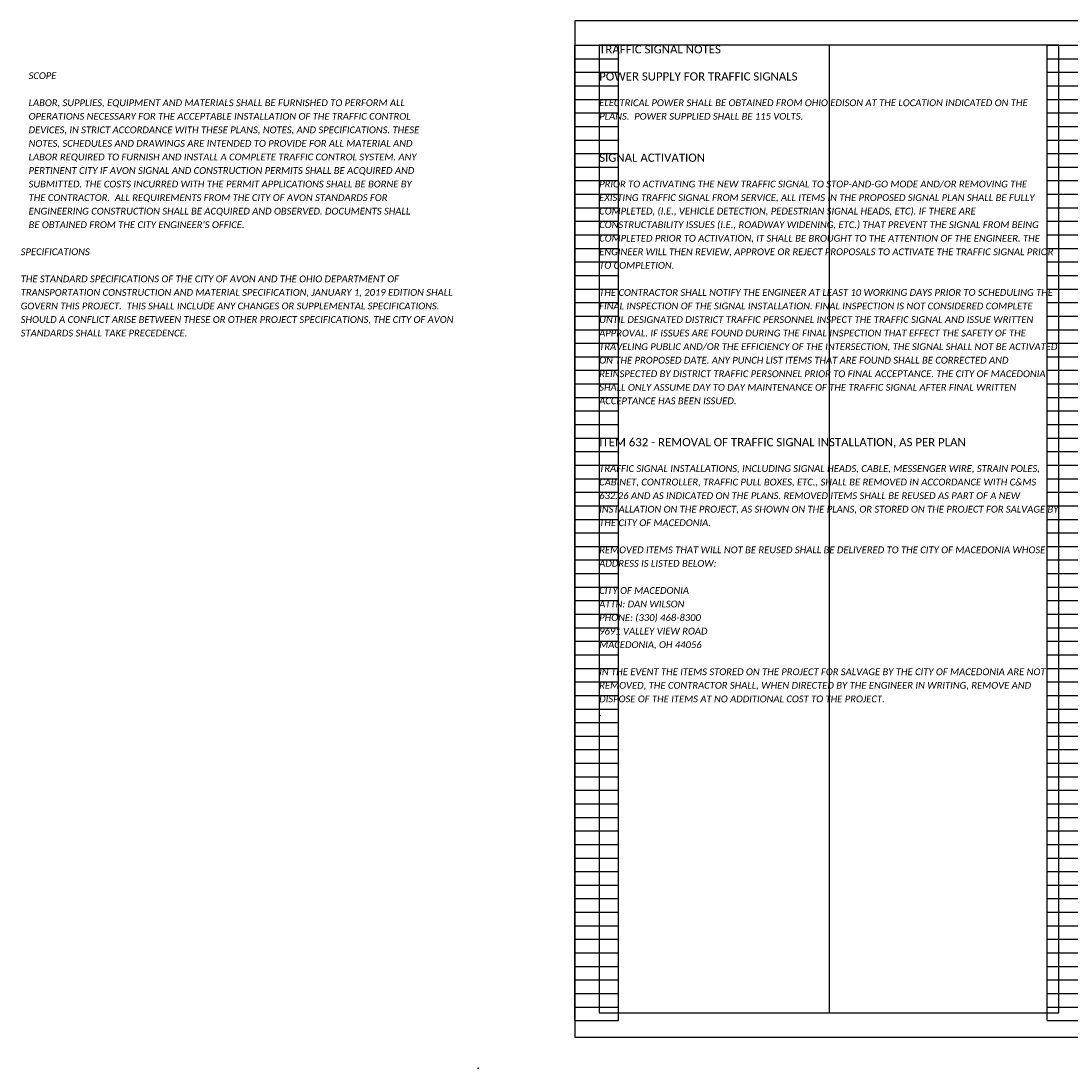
# Model space of a CAD drawing. Extents: x -8 to 334, y 32 to 88.
# Tile 1 of 13: x -8 to 14, y 54 to 76. Entities that reach past the tile are written whole.
import ezdxf

# ---------------------------------------------------------------- set-up
doc = ezdxf.new("R2010")
doc.units = 0
doc.header["$MEASUREMENT"] = 0
doc.layers.add('0_VIEW', color=7, linetype='Continuous', plot=False)
doc.layers.add('SC_Scratch1', color=7, linetype='Continuous', plot=False)
doc.layers.add('SH_Text', color=7, linetype='Continuous')
doc.layers.add('TX_P_1', color=7, linetype='Continuous')
doc.styles.add('P_Slanted-Bold_Normal', font='calibriz.ttf', dxfattribs={"height": 0.14})
doc.styles.add('P_Slanted_Normal', font='calibrii.ttf', dxfattribs={"height": 0.14})

# ---------------------------------------------------------------- blocks, each defined once
blk = doc.blocks.new('3COL')
at = {"layer": '0_VIEW', "color": 3, "linetype": 'Continuous'}
for p, q in [((2, 0.98), (2, 21.14)), ((2, 21.14), (2.9, 21.14)), ((2.9, 0.98), (2.9, 21.14)), ((11.76, 0.98), (11.76, 21.14)), ((11.76, 21.14), (12.74, 21.14)), ((2, 20.86), (2.9, 20.86)), ((11.76, 20.86), (12.74, 20.86)), ((2, 20.58), (2.9, 20.58)), ((11.76, 20.58), (12.74, 20.58)), ((2, 20.3), (2.9, 20.3)), ((11.76, 20.3), (12.74, 20.3)), ((2, 20.02), (2.9, 20.02)), ((11.76, 20.02), (12.74, 20.02)), ((2, 19.74), (2.9, 19.74)), ((11.76, 19.74), (12.74, 19.74)), ((2, 19.46), (2.9, 19.46)), ((11.76, 19.46), (12.74, 19.46)), ((2, 19.18), (2.9, 19.18)), ((11.76, 19.18), (12.74, 19.18)), ((2, 18.9), (2.9, 18.9)), ((11.76, 18.9), (12.74, 18.9)), ((2, 18.62), (2.9, 18.62)), ((11.76, 18.62), (12.74, 18.62)), ((2, 18.34), (2.9, 18.34)), ((11.76, 18.34), (12.74, 18.34)), ((2, 18.06), (2.9, 18.06)), ((11.76, 18.06), (12.74, 18.06)), ((2, 17.78), (2.9, 17.78)), ((11.76, 17.78), (12.74, 17.78)), ((2, 17.5), (2.9, 17.5)), ((11.76, 17.5), (12.74, 17.5)), ((2, 17.22), (2.9, 17.22)), ((11.76, 17.22), (12.74, 17.22)), ((2, 16.94), (2.9, 16.94)), ((11.76, 16.94), (12.74, 16.94)), ((2, 16.66), (2.9, 16.66)), ((11.76, 16.66), (12.74, 16.66)), ((2, 16.38), (2.9, 16.38)), ((11.76, 16.38), (12.74, 16.38)), ((2, 16.1), (2.9, 16.1)), ((11.76, 16.1), (12.74, 16.1)), ((2, 15.82), (2.9, 15.82)), ((11.76, 15.82), (12.74, 15.82)), ((2, 15.54), (2.9, 15.54)), ((11.76, 15.54), (12.74, 15.54)), ((2, 15.26), (2.9, 15.26)), ((11.76, 15.26), (12.74, 15.26)), ((2, 14.98), (2.9, 14.98)), ((11.76, 14.98), (12.74, 14.98)), ((2, 14.7), (2.9, 14.7)), ((11.76, 14.7), (12.74, 14.7)), ((2, 14.42), (2.9, 14.42)), ((11.76, 14.42), (12.74, 14.42)), ((2, 14.14), (2.9, 14.14)), ((11.76, 14.14), (12.74, 14.14)), ((2, 13.86), (2.9, 13.86)), ((11.76, 13.86), (12.74, 13.86)), ((2, 13.58), (2.9, 13.58)), ((11.76, 13.58), (12.74, 13.58)), ((2, 13.3), (2.9, 13.3)), ((11.76, 13.3), (12.74, 13.3)), ((2, 13.02), (2.9, 13.02)), ((11.76, 13.02), (12.74, 13.02)), ((2, 12.74), (2.9, 12.74)), ((11.76, 12.74), (12.74, 12.74)), ((2, 12.46), (2.9, 12.46)), ((11.76, 12.46), (12.74, 12.46)), ((2, 12.18), (2.9, 12.18)), ((11.76, 12.18), (12.74, 12.18)), ((2, 11.9), (2.9, 11.9)), ((11.76, 11.9), (12.74, 11.9)), ((2, 11.62), (2.9, 11.62)), ((11.76, 11.62), (12.74, 11.62)), ((2, 11.34), (2.9, 11.34)), ((11.76, 11.34), (12.74, 11.34)), ((2, 11.06), (2.9, 11.06)), ((11.76, 11.06), (12.74, 11.06)), ((2, 10.78), (2.9, 10.78)), ((11.76, 10.78), (12.74, 10.78)), ((2, 10.5), (2.9, 10.5)), ((11.76, 10.5), (12.74, 10.5)), ((2, 10.22), (2.9, 10.22)), ((11.76, 10.22), (12.74, 10.22)), ((2, 9.94), (2.9, 9.94)), ((11.76, 9.94), (12.74, 9.94)), ((2, 9.66), (2.9, 9.66)), ((11.76, 9.66), (12.74, 9.66)), ((2, 9.38), (2.9, 9.38)), ((11.76, 9.38), (12.74, 9.38)), ((2, 9.1), (2.9, 9.1)), ((11.76, 9.1), (12.74, 9.1)), ((2, 8.82), (2.9, 8.82)), ((11.76, 8.82), (12.74, 8.82)), ((2, 8.54), (2.9, 8.54)), ((11.76, 8.54), (12.74, 8.54)), ((2, 8.26), (2.9, 8.26)), ((11.76, 8.26), (12.74, 8.26)), ((2, 7.98), (2.9, 7.98)), ((11.76, 7.98), (12.74, 7.98)), ((2, 7.7), (2.9, 7.7)), ((11.76, 7.7), (12.74, 7.7)), ((2, 7.42), (2.9, 7.42)), ((11.76, 7.42), (12.74, 7.42)), ((2, 7.14), (2.9, 7.14)), ((11.76, 7.14), (12.74, 7.14)), ((2, 6.86), (2.9, 6.86)), ((11.76, 6.86), (12.74, 6.86)), ((2, 6.58), (2.9, 6.58)), ((11.76, 6.58), (12.74, 6.58)), ((2, 6.3), (2.9, 6.3)), ((11.76, 6.3), (12.74, 6.3)), ((2, 6.02), (2.9, 6.02)), ((11.76, 6.02), (12.74, 6.02)), ((2, 5.74), (2.9, 5.74)), ((11.76, 5.74), (12.74, 5.74)), ((2, 5.46), (2.9, 5.46)), ((11.76, 5.46), (12.74, 5.46)), ((2, 5.18), (2.9, 5.18)), ((11.76, 5.18), (12.74, 5.18)), ((2, 4.9), (2.9, 4.9)), ((11.76, 4.9), (12.74, 4.9)), ((2, 4.62), (2.9, 4.62)), ((11.76, 4.62), (12.74, 4.62)), ((2, 4.34), (2.9, 4.34)), ((11.76, 4.34), (12.74, 4.34)), ((2, 4.06), (2.9, 4.06)), ((11.76, 4.06), (12.74, 4.06)), ((2, 3.78), (2.9, 3.78)), ((11.76, 3.78), (12.74, 3.78)), ((2, 3.5), (2.9, 3.5)), ((11.76, 3.5), (12.74, 3.5)), ((2, 3.22), (2.9, 3.22)), ((11.76, 3.22), (12.74, 3.22)), ((2, 2.94), (2.9, 2.94)), ((11.76, 2.94), (12.74, 2.94)), ((2, 2.66), (2.9, 2.66)), ((11.76, 2.66), (12.74, 2.66)), ((2, 2.38), (2.9, 2.38)), ((11.76, 2.38), (12.74, 2.38)), ((2, 2.1), (2.9, 2.1)), ((11.76, 2.1), (12.74, 2.1)), ((2, 1.82), (2.9, 1.82)), ((11.76, 1.82), (12.74, 1.82)), ((2, 1.54), (2.9, 1.54)), ((11.76, 1.54), (12.74, 1.54)), ((2, 1.26), (2.9, 1.26)), ((11.76, 1.26), (12.74, 1.26)), ((2, 0.98), (2.9, 0.98)), ((11.76, 0.98), (12.74, 0.98))]:
    blk.add_line(p, q, dxfattribs=at)
at = {"layer": '0_VIEW', "color": 3}
blk.add_lwpolyline([(2, 0.64), (32.5, 0.64), (32.5, 21.64), (2, 21.64)], close=True, dxfattribs=at)
at = {"layer": '0_VIEW', "color": 3, "linetype": 'Continuous'}
blk.add_point((0, 0), dxfattribs=at)

msp = doc.modelspace()

# ---------------------------------------------------------------- linework, layer by layer
at = {"layer": 'SC_Scratch1'}
msp.add_line((8.673, 75.173), (8.673, 55.173), dxfattribs=at)
for points in [[(3.423, 54.673), (33.923, 54.673), (33.923, 75.673), (3.423, 75.673)], [(3.923, 55.173), (13.423, 55.173), (13.423, 75.173), (3.923, 75.173)]]:
    msp.add_lwpolyline(points, close=True, dxfattribs=at)

# ---------------------------------------------------------------- block references
msp.add_blockref('3COL', (1.423, 54.033), dxfattribs=at)

# ---------------------------------------------------------------- texts
at = {"layer": 'SH_Text', "char_height": 0.14, "attachment_point": 1, "line_spacing_factor": 1.2, "style": 'P_Slanted_Normal'}
for s, insert, width in [("\\P\\PLABOR, SUPPLIES, EQUIPMENT AND MATERIALS SHALL BE FURNISHED TO PERFORM ALL OPERATIONS NECESSARY FOR THE ACCEPTABLE INSTALLATION OF THE TRAFFIC CONTROL DEVICES, IN STRICT ACCORDANCE WITH THESE PLANS, NOTES, AND SPECIFICATIONS. THESE NOTES, SCHEDULES AND DRAWINGS ARE INTENDED TO PROVIDE FOR ALL MATERIAL AND LABOR REQUIRED TO FURNISH AND INSTALL A COMPLETE TRAFFIC CONTROL SYSTEM. ANY PERTINENT CITY IF AVON SIGNAL AND CONSTRUCTION PERMITS SHALL BE ACQUIRED AND SUBMITTED. THE COSTS INCURRED WITH THE PERMIT APPLICATIONS SHALL BE BORNE BY THE CONTRACTOR.  ALL REQUIREMENTS FROM THE CITY OF AVON STANDARDS FOR ENGINEERING CONSTRUCTION SHALL BE ACQUIRED AND OBSERVED. DOCUMENTS SHALL BE OBTAINED FROM THE CITY ENGINEER'S OFFICE.", (-7.868, 74.613), 8.0917), ('{\\Fsimplex|c0;\\H0.99999x;\\P\\fCalibri|b0|i1|c0|p34;\\PELECTRICAL POWER SHALL BE OBTAINED FROM OHIO EDISON AT THE LOCATION INDICATED ON THE PLANS.  POWER SUPPLIED SHALL BE 115 VOLTS.}', (3.923, 74.613), 9.5), ('\\P\\PPRIOR TO ACTIVATING THE NEW TRAFFIC SIGNAL TO STOP-AND-GO MODE AND/OR REMOVING THE EXISTING TRAFFIC SIGNAL FROM SERVICE, ALL ITEMS IN THE PROPOSED SIGNAL PLAN SHALL BE FULLY COMPLETED, (I.E., VEHICLE DETECTION, PEDESTRIAN SIGNAL HEADS, ETC). IF THERE ARE CONSTRUCTABILITY ISSUES (I.E., ROADWAY WIDENING, ETC.) THAT PREVENT THE SIGNAL FROM BEING COMPLETED PRIOR TO ACTIVATION, IT SHALL BE BROUGHT TO THE ATTENTION OF THE ENGINEER. THE ENGINEER WILL THEN REVIEW, APPROVE OR REJECT PROPOSALS TO ACTIVATE THE TRAFFIC SIGNAL PRIOR TO COMPLETION.\\P\\PTHE CONTRACTOR SHALL NOTIFY THE ENGINEER AT LEAST 10 WORKING DAYS PRIOR TO SCHEDULING THE FINAL INSPECTION OF THE SIGNAL INSTALLATION. FINAL INSPECTION IS NOT CONSIDERED COMPLETE UNTIL DESIGNATED DISTRICT TRAFFIC PERSONNEL INSPECT THE TRAFFIC SIGNAL AND ISSUE WRITTEN APPROVAL. IF ISSUES ARE FOUND DURING THE FINAL INSPECTION THAT EFFECT THE SAFETY OF THE TRAVELING PUBLIC AND/OR THE EFFICIENCY OF THE INTERSECTION, THE SIGNAL SHALL NOT BE ACTIVATED ON THE PROPOSED DATE. ANY PUNCH LIST ITEMS THAT ARE FOUND SHALL BE CORRECTED AND REINSPECTED BY DISTRICT TRAFFIC PERSONNEL PRIOR TO FINAL ACCEPTANCE. THE CITY OF MACEDONIA SHALL ONLY ASSUME DAY TO DAY MAINTENANCE OF THE TRAFFIC SIGNAL AFTER FINAL WRITTEN ACCEPTANCE HAS BEEN ISSUED.', (3.923, 72.933), 9.5), ('{\\C3;\\P\\P\\pxt24;}THE STANDARD SPECIFICATIONS OF THE CITY OF AVON AND THE OHIO DEPARTMENT OF TRANSPORTATION CONSTRUCTION AND MATERIAL SPECIFICATION, JANUARY 1, 2019 EDITION SHALL GOVERN THIS PROJECT.  THIS SHALL INCLUDE ANY CHANGES OR SUPPLEMENTAL SPECIFICATIONS.  SHOULD A CONFLICT ARISE BETWEEN THESE OR OTHER PROJECT SPECIFICATIONS, THE CITY OF AVON STANDARDS SHALL TAKE PRECEDENCE. ', (-8.031, 70.973), 9.29714), ('\\P\\PTRAFFIC SIGNAL INSTALLATIONS, INCLUDING SIGNAL HEADS, CABLE, MESSENGER WIRE, STRAIN POLES, CABINET, CONTROLLER, TRAFFIC PULL BOXES, ETC., SHALL BE REMOVED IN ACCORDANCE WITH C&MS 632.26 AND AS INDICATED ON THE PLANS. REMOVED ITEMS SHALL BE REUSED AS PART OF A NEW INSTALLATION ON THE PROJECT, AS SHOWN ON THE PLANS, OR STORED ON THE PROJECT FOR SALVAGE BY THE CITY OF MACEDONIA. \\P\\PREMOVED ITEMS THAT WILL NOT BE REUSED SHALL BE DELIVERED TO THE CITY OF MACEDONIA WHOSE ADDRESS IS LISTED BELOW: \\P\\PCITY OF MACEDONIA\\PATTN: DAN WILSON\\PPHONE: (330) 468-8300\\P9691 VALLEY VIEW ROAD\\PMACEDONIA, OH 44056\\P\\PIN THE EVENT THE ITEMS STORED ON THE PROJECT FOR SALVAGE BY THE CITY OF MACEDONIA ARE NOT REMOVED, THE CONTRACTOR SHALL, WHEN DIRECTED BY THE ENGINEER IN WRITING, REMOVE AND DISPOSE OF THE ITEMS AT NO ADDITIONAL COST TO THE PROJECT. \\P{\\fTimes New Roman|b0|i0|c0|p18;. }', (3.923, 67.053), 9.5)]:
    msp.add_mtext(s, dxfattribs=dict(at, insert=insert, width=width))
at = {"layer": 'TX_P_1', "color": 3, "width": 9.5, "attachment_point": 1}
for s, insert, char_height, style in [('TRAFFIC SIGNAL NOTES', (3.923, 75.173), 0.17, 'P_Slanted-Bold_Normal'), ('SCOPE', (-7.868, 74.613), 0.14, 'P_Slanted_Normal'), ('POWER SUPPLY FOR TRAFFIC SIGNALS', (3.923, 74.613), 0.17, 'P_Slanted-Bold_Normal'), ('SIGNAL ACTIVATION', (3.923, 72.933), 0.17, 'P_Slanted-Bold_Normal'), ('SPECIFICATIONS', (-8.031, 70.973), 0.14, 'P_Slanted_Normal'), ('ITEM 632 - REMOVAL OF TRAFFIC SIGNAL INSTALLATION, AS PER PLAN', (3.923, 67.053), 0.17, 'P_Slanted-Bold_Normal')]:
    msp.add_mtext(s, dxfattribs=dict(at, insert=insert, char_height=char_height, style=style))

doc.saveas('drawing.dxf')
